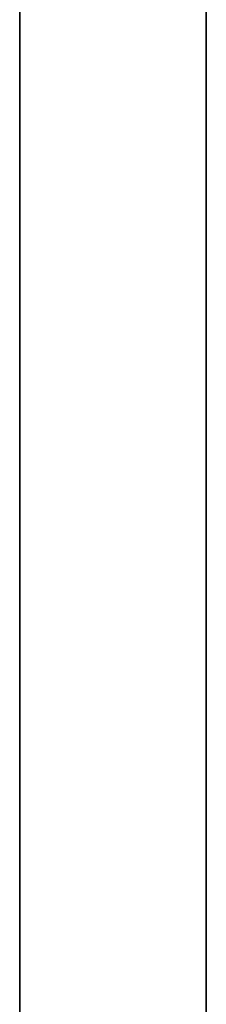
# Model space of a CAD drawing. Header units: centimetres. Extents: x -32 to 15, y -4 to 160.
# Tile 20 of 64: x -14.095 to -14.045, y 1.0095 to 1.2733. Entities that reach past the tile are written whole.
import ezdxf

# ---------------------------------------------------------------- set-up
doc = ezdxf.new("R2010")
doc.units = ezdxf.units.CM
doc.layers.add('Default', color=7, linetype='Continuous', true_color=0x000000)

# ---------------------------------------------------------------- blocks, each defined once
blk = doc.blocks.new('4440')
at = {"layer": 'Default'}
blk.add_line((-19.5, 40), (19.5, 40), dxfattribs=at)
for points in [[(19.5, 40, -19.5), (0, 40, -19.5), (-19.5, 40, -19.5)], [(-19.5, 40, 19.5), (0, 40, 19.5), (19.5, 40, 19.5)], [(19.5, 39.5, -20), (0, 39.5, -20), (-19.5, 39.5, -20)], [(-19.5, 39.5, 20), (0, 39.5, 20), (19.5, 39.5, 20)]]:
    blk.add_open_spline(points, degree=2, dxfattribs=at)
blk = doc.blocks.new('4440MON_ASM')
at = {"layer": 'Default', "extrusion": (-1, 0, 0), "rotation": 180}
blk.add_blockref('4440', (0, 18.2), dxfattribs=at)
blk = doc.blocks.new('A4255NQ_ASM')
at = {"layer": 'Default', "extrusion": (1, 0, 0), "rotation": 90}
blk.add_blockref('4440MON_ASM', (0, 0, -119.15), dxfattribs=at)
blk = doc.blocks.new('F4265N_Q305_ASM')
at = {"layer": 'Default'}
blk.add_blockref('A4255NQ_ASM', (0, 0), dxfattribs=at)

msp = doc.modelspace()

# ---------------------------------------------------------------- block references
at = {"layer": 'Default', "xscale": 0.1, "yscale": 0.1, "zscale": 0.1}
msp.add_blockref('F4265N_Q305_ASM', (0, 0), dxfattribs=at)

doc.saveas('drawing.dxf')
